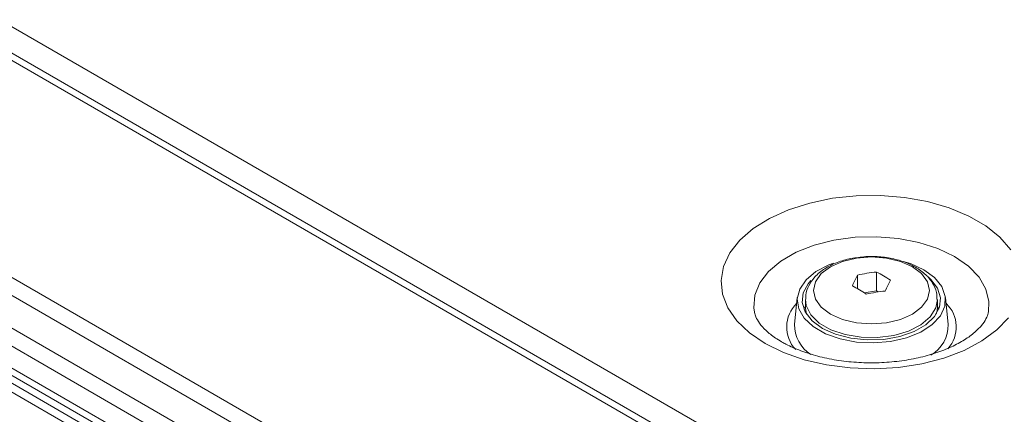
# Model space of a CAD drawing. Header units: millimetres. Extents: x 0 to 1118, y 0 to 864.
# Tile 45 of 156: x 851 to 873, y 287 to 296. Entities that reach past the tile are written whole.
import ezdxf

# ---------------------------------------------------------------- set-up
doc = ezdxf.new("R2010")
doc.units = ezdxf.units.MM

msp = doc.modelspace()

# ---------------------------------------------------------------- linework, layer by layer
at = {"color": 7, "linetype": 'Continuous', "lineweight": 15}
for p, q in [((866.807, 285.669), (771.754, 340.542)), ((766.658, 336.155), (861.711, 281.282)), ((870.156, 289.791), (870.156, 289.48)), ((870.589, 289.858), (870.589, 289.43)), ((868.788, 289.279), (868.726, 288.668)), ((870.589, 289.43), (870.312, 289.387)), ((870.63, 289.406), (870.589, 289.43)), ((872.22, 288.668), (872.157, 289.279)), ((868.938, 289.017), (868.973, 289.09)), ((868.973, 289.231), (868.973, 289.058)), ((871.973, 289.058), (871.973, 289.231))]:
    msp.add_line(p, q, dxfattribs=at)
at = {"color": 9, "linetype": 'Continuous', "lineweight": 0}
for p, q in [((772.541, 340.684), (867.341, 285.957)), ((866.557, 285.645), (771.504, 340.517)), ((862.284, 283.178), (767.231, 338.051)), ((862.034, 282.914), (766.981, 337.787)), ((861.711, 282.354), (766.658, 337.227)), ((861.607, 282.006), (766.555, 336.878)), ((861.607, 281.511), (766.555, 336.384)), ((862.244, 280.594), (766.095, 336.1)), ((766.181, 336.252), (862.331, 280.746))]:
    msp.add_line(p, q, dxfattribs=at)
at = {"color": 9, "linetype": 'Continuous', "lineweight": 0, "flags": 128}
for points in [[(868.057, 288.235), (867.701, 288.477), (867.416, 288.748), (867.211, 289.043), (867.09, 289.352), (867.057, 289.669), (867.112, 289.985), (867.254, 290.292), (867.48, 290.581), (867.783, 290.846), (868.156, 291.079), (868.589, 291.275), (869.071, 291.428), (869.588, 291.535), (870.129, 291.592), (870.679, 291.598), (871.223, 291.554), (871.748, 291.459), (872.24, 291.317), (872.686, 291.132), (873.075, 290.907), (873.396, 290.65), (873.642, 290.366)], [(867.813, 288.943), (867.799, 289.048), (867.821, 289.333), (867.934, 289.61), (868.134, 289.871), (868.413, 290.107), (868.762, 290.308), (869.17, 290.469), (869.622, 290.585), (870.103, 290.65), (870.596, 290.663), (871.086, 290.624), (871.554, 290.533), (871.986, 290.394), (872.366, 290.212), (872.681, 289.993), (872.922, 289.743), (873.079, 289.473), (873.147, 289.191), (873.133, 288.949)], [(871.405, 289.98), (871.132, 290.101), (870.814, 290.177), (870.473, 290.203), (870.132, 290.177), (869.814, 290.101), (869.541, 289.98), (869.331, 289.823), (869.2, 289.639), (869.155, 289.442), (869.2, 289.245), (869.331, 289.062), (869.541, 288.904), (869.814, 288.783), (870.132, 288.707), (870.473, 288.681), (870.814, 288.707), (871.132, 288.783), (871.405, 288.904), (871.614, 289.062), (871.746, 289.245), (871.791, 289.442), (871.746, 289.639), (871.614, 289.823), (871.405, 289.98)], [(871.973, 289.235), (871.937, 289.042), (871.809, 288.838), (871.598, 288.658), (871.316, 288.515), (870.981, 288.416), (870.614, 288.369), (870.238, 288.376), (869.877, 288.436), (869.553, 288.547), (869.287, 288.7), (869.096, 288.887), (868.991, 289.095), (868.973, 289.237)], [(873.588, 288.82), (873.323, 288.542), (872.984, 288.292), (872.58, 288.077), (872.121, 287.902), (871.62, 287.772), (871.089, 287.69), (870.541, 287.658), (869.993, 287.677), (869.456, 287.747), (868.946, 287.865), (868.476, 288.029), (868.057, 288.235)]]:
    msp.add_lwpolyline(points, dxfattribs=at)
at = {"color": 7, "linetype": 'Continuous', "lineweight": 15, "flags": 128}
for points in [[(871.666, 289.91), (871.909, 289.733), (872.075, 289.528), (872.154, 289.306), (872.142, 289.08), (872.041, 288.862), (871.855, 288.663), (871.595, 288.494), (871.274, 288.364), (870.909, 288.28), (870.522, 288.248), (870.131, 288.267), (869.76, 288.338), (869.426, 288.457), (869.149, 288.617), (868.943, 288.81), (868.82, 289.024), (868.786, 289.25), (868.843, 289.473), (868.987, 289.684), (869.212, 289.869), (869.505, 290.019), (869.615, 290.06)], [(871.197, 290.101), (871.359, 290.05), (871.666, 289.91)], [(869.098, 289.665), (869.036, 289.594), (868.923, 289.385), (868.901, 289.166), (868.969, 288.951), (869.125, 288.751), (869.359, 288.578), (869.658, 288.443), (870.004, 288.353), (870.378, 288.314), (870.757, 288.327), (871.119, 288.392), (871.444, 288.506), (871.713, 288.661), (871.909, 288.848), (872.022, 289.057), (872.045, 289.276), (871.976, 289.492), (871.821, 289.692), (871.777, 289.731)], [(868.973, 289.058), (868.973, 289.031), (868.997, 288.904)], [(871.949, 288.904), (871.966, 288.976), (871.973, 289.058)], [(871.973, 289.09), (871.976, 289.084), (872.007, 289.017)]]:
    msp.add_lwpolyline(points, dxfattribs=at)
at = {"color": 7, "linetype": 'Continuous', "lineweight": 15}
for centre, radius, start, end in [((873.96, 287.874), 4.259, 153.251, 156.9521), ((871.074, 285.291), 4.593, 96.0641, 101.522), ((868.921, 286.604), 3.657, 57.1394, 62.866), ((868.373, 286.287), 3.657, 57.1394, 62.866), ((874.708, 287.758), 4.259, 153.251, 156.9521), ((871.274, 284.859), 4.593, 96.0641, 101.522), ((869.512, 288.653), 0.787, 178.8694, 237.9161), ((871.424, 288.655), 0.795, 300.4985, 0.9573)]:
    msp.add_arc(centre, radius, start, end, dxfattribs=at)
at = {"color": 9, "linetype": 'Continuous', "lineweight": 0}
for centre, radius, start, end in [((869.297, 288.61), 0.75, 134.147, 223.3831), ((871.668, 288.611), 0.735, 317.6531, 46.8707)]:
    msp.add_arc(centre, radius, start, end, dxfattribs=at)
at = {"color": 7, "linetype": 'Continuous', "lineweight": 15}
for points, knots in [([(870.179, 290.188), (870.121, 290.182), (869.95, 290.164), (869.685, 290.081), (869.403, 289.942), (869.184, 289.763), (869.043, 289.556), (868.974, 289.378), (868.981, 289.272), (868.983, 289.24)], [0, 0, 0, 0, 0.088899, 0.266389, 0.446466, 0.629823, 0.786842, 0.936359, 1, 1, 1, 1]), ([(871.476, 289.969), (871.428, 289.995), (871.29, 290.068), (871.027, 290.155), (870.692, 290.21), (870.401, 290.222), (870.234, 290.197), (870.179, 290.188)], [0, 0, 0, 0, 0.134842, 0.383204, 0.630657, 0.877448, 1, 1, 1, 1]), ([(871.964, 289.236), (871.963, 289.29), (871.962, 289.421), (871.87, 289.615), (871.713, 289.813), (871.559, 289.915), (871.476, 289.969)], [0, 0, 0, 0, 0.181848, 0.440154, 0.702961, 1, 1, 1, 1]), ([(868.432, 288.272), (868.384, 288.301), (868.247, 288.384), (868.067, 288.53), (867.92, 288.697), (867.84, 288.836), (867.825, 288.905), (867.818, 288.937)], [0, 0, 0, 0, 0.1201995, 0.3484167, 0.5762547, 0.8074369, 1, 1, 1, 1]), ([(873.13, 288.941), (873.129, 288.936), (873.128, 288.894), (873.087, 288.801), (872.986, 288.644), (872.813, 288.47), (872.566, 288.295), (872.259, 288.135), (871.897, 287.998), (871.491, 287.892), (871.052, 287.821), (870.593, 287.789), (870.129, 287.799), (869.676, 287.85), (869.248, 287.94), (868.86, 288.064), (868.595, 288.181), (868.464, 288.254), (868.432, 288.272)], [0, 0, 0, 0, 0.008976, 0.080268, 0.146119, 0.216385, 0.284316, 0.352062, 0.420297, 0.489269, 0.558898, 0.628985, 0.699289, 0.769539, 0.83942, 0.908688, 0.977133, 1, 1, 1, 1])]:
    msp.add_open_spline(points, degree=3, knots=knots, dxfattribs=at)

doc.saveas('drawing.dxf')
